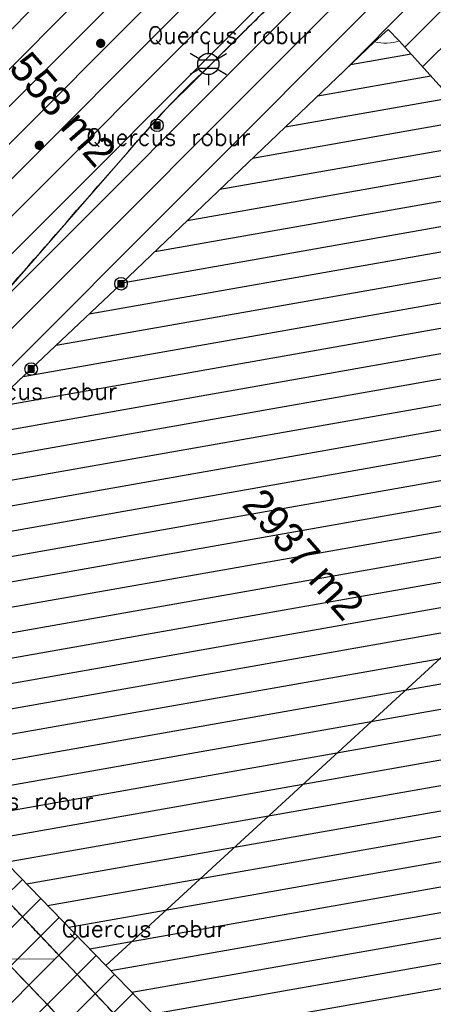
# Model space of a CAD drawing. Header units: metres. Extents: x 102764 to 106916, y 385369 to 392749.
# Tile 15 of 77: x 102806 to 102831, y 385457 to 385516. Entities that reach past the tile are written whole.
import ezdxf
from ezdxf.enums import TextEntityAlignment as Align

# ---------------------------------------------------------------- set-up
doc = ezdxf.new("R2010")
doc.units = ezdxf.units.M
for name, color, linetype, lineweight in [('0-BEPLANTING', 14, 'Continuous', 30), ('0-GRAS OM SPORTVELDEN', 2, 'Continuous', 30), ('0-GRAS SPORTVELDEN', 3, 'Continuous', 30), ('B-WE-GR-STRUIK-G', 90, 'Continuous', 13), ('B-WE-IE-MEUBILAIR_WEGMEUBILAIR-S', 7, 'Continuous', 30), ('B-WE-IE-OV-LICHTMAST-S', 40, 'Continuous', 30), ('B-WE-VW-MARKERING_LANGS_STREEP_DOORGETROKKEN-G', 7, 'Continuous', 13), ('Bomen', 84, 'Continuous', 0), ('Boomsoort', 10, 'Continuous', 0)]:
    doc.layers.add(name, color=color, linetype=linetype, lineweight=lineweight)
doc.styles.add('ISO 1 1000 T2 5 0', font='font_iso.shx', dxfattribs={"height": 2.5})
doc.styles.add('NLCS-ISO', font='NLCS-ISO.ttf')
doc.styles.get("Standard").update_dxf_attribs({"font": 'NLCS-ISO.ttf'})
doc.styles.add('Style-txt', font='txt.shx')
doc.dimstyles.get("Standard").update_dxf_attribs({"dimtxt": 0.18, "dimasz": 0.18, "dimexe": 0.18, "dimexo": 0.0625, "dimgap": 0.09, "dimtad": 0, "dimtih": 1, "dimtoh": 1, "dimdec": 4, "dimzin": 0, "dimdsep": 46, "dimtxsty": 'Standard', "dimcen": 0.09, "dimadec": 0, "dimazin": 0, "dimtfac": 1, "dimtdec": 4, "dimtofl": 0, "dimtmove": 0, "dimatfit": 3, "dimfxl": 1, "dimtolj": 1, "dimtzin": 0, "dimarcsym": 0})
pattern_1 = [(45, (0, 0), (-1.122532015, 1.122532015), [])]

# ---------------------------------------------------------------- blocks, each defined once
blk = doc.blocks.new('SIE-WEG_PAAL_VAST')
blk.add_hatch(color=256).paths.add_polyline_path([(-0.37, -0.37), (-0.37, 0.37), (0.37, 0.37), (0.37, -0.37)])
blk.add_circle((0, 0), 0.75)
blk.add_3dface([(0.37, 0.37), (-0.37, 0.37), (-0.37, -0.37), (0.37, -0.37)])
at = {"style": 'NLCS-ISO'}
blk.add_attdef('TYPE', (0, 0), '', height=1.75, dxfattribs=at)
blk = doc.blocks.new('B-SIE-WEG_LICHTMAST-SO')
at = {"ltscale": 0.1}
for p, q in [((0, 1.27), (0, 2.53)), ((-1.1, 0.63), (-2.19, 1.27)), ((1.1, 0.63), (2.19, 1.27)), ((-1.1, -0.63), (-2.19, -1.27)), ((1.1, -0.63), (2.19, -1.27)), ((0, -1.27), (0, -2.53))]:
    blk.add_line(p, q, dxfattribs=at)
at = {"flags": 128}
for points in [[(-1.16, 0.5), (1.16, 0.5)], [(-1.16, -0.5), (1.16, -0.5)]]:
    blk.add_lwpolyline(points, dxfattribs=at)
at = {"ltscale": 0.1}
blk.add_circle((0, 0), 1.27, dxfattribs=at)
at = {"style": 'NLCS-ISO'}
blk.add_attdef('TYPE', text='', height=1.8, dxfattribs=at).set_placement((0, 2.53), align=Align.BOTTOM_CENTER)
blk = doc.blocks.new('MPOLYGON_6')
at = {"layer": 'Bomen', "flags": 128}
for points in [[(102810.473, 385514.255), (102810.468, 385514.206), (102810.968, 385514.206)], [(102810.468, 385514.206), (102810.473, 385514.157), (102810.963, 385514.157)], [(102810.468, 385514.206), (102810.968, 385514.206), (102810.963, 385514.157)], [(102810.487, 385514.302), (102810.473, 385514.255), (102810.963, 385514.255)], [(102810.473, 385514.255), (102810.963, 385514.255), (102810.968, 385514.206)], [(102810.473, 385514.157), (102810.487, 385514.11), (102810.949, 385514.11)], [(102810.473, 385514.157), (102810.963, 385514.157), (102810.949, 385514.11)], [(102810.51, 385514.345), (102810.487, 385514.302), (102810.949, 385514.302)], [(102810.487, 385514.302), (102810.949, 385514.302), (102810.963, 385514.255)], [(102810.487, 385514.11), (102810.51, 385514.067), (102810.926, 385514.067)], [(102810.487, 385514.11), (102810.949, 385514.11), (102810.926, 385514.067)], [(102810.541, 385514.383), (102810.51, 385514.345), (102810.926, 385514.345)], [(102810.51, 385514.345), (102810.926, 385514.345), (102810.949, 385514.302)], [(102810.51, 385514.067), (102810.541, 385514.029), (102810.895, 385514.029)], [(102810.51, 385514.067), (102810.926, 385514.067), (102810.895, 385514.029)], [(102810.579, 385514.414), (102810.541, 385514.383), (102810.895, 385514.383)], [(102810.541, 385514.383), (102810.895, 385514.383), (102810.926, 385514.345)], [(102810.541, 385514.029), (102810.579, 385513.998), (102810.857, 385513.998)], [(102810.541, 385514.029), (102810.895, 385514.029), (102810.857, 385513.998)], [(102810.622, 385514.437), (102810.579, 385514.414), (102810.857, 385514.414)], [(102810.579, 385514.414), (102810.857, 385514.414), (102810.895, 385514.383)], [(102810.579, 385513.998), (102810.622, 385513.975), (102810.814, 385513.975)], [(102810.579, 385513.998), (102810.857, 385513.998), (102810.814, 385513.975)], [(102810.669, 385514.451), (102810.622, 385514.437), (102810.814, 385514.437)], [(102810.622, 385514.437), (102810.814, 385514.437), (102810.857, 385514.414)], [(102810.622, 385513.975), (102810.669, 385513.961), (102810.767, 385513.961)], [(102810.622, 385513.975), (102810.814, 385513.975), (102810.767, 385513.961)], [(102810.718, 385514.456), (102810.669, 385514.451), (102810.767, 385514.451)], [(102810.669, 385514.451), (102810.767, 385514.451), (102810.814, 385514.437)], [(102810.669, 385513.961), (102810.767, 385513.961), (102810.718, 385513.956)]]:
    blk.add_lwpolyline(points, close=True, dxfattribs=at)
at = {"layer": 'Bomen', "color": 74, "true_color": 0x55aa00, "flags": 128}
for points in [[(102810.468, 385514.206), (102810.473, 385514.255)], [(102810.473, 385514.157), (102810.468, 385514.206)], [(102810.473, 385514.255), (102810.487, 385514.302)], [(102810.487, 385514.11), (102810.473, 385514.157)], [(102810.487, 385514.302), (102810.51, 385514.345)], [(102810.51, 385514.067), (102810.487, 385514.11)], [(102810.51, 385514.345), (102810.541, 385514.383)], [(102810.541, 385514.029), (102810.51, 385514.067)], [(102810.541, 385514.383), (102810.579, 385514.414)], [(102810.579, 385513.998), (102810.541, 385514.029)], [(102810.579, 385514.414), (102810.622, 385514.437)], [(102810.622, 385513.975), (102810.579, 385513.998)], [(102810.622, 385514.437), (102810.669, 385514.451)], [(102810.669, 385513.961), (102810.622, 385513.975)], [(102810.669, 385514.451), (102810.718, 385514.456)], [(102810.718, 385513.956), (102810.669, 385513.961)], [(102810.718, 385514.456), (102810.767, 385514.451)], [(102810.767, 385513.961), (102810.718, 385513.956)], [(102810.767, 385514.451), (102810.814, 385514.437)], [(102810.814, 385513.975), (102810.767, 385513.961)], [(102810.814, 385514.437), (102810.857, 385514.414)], [(102810.857, 385513.998), (102810.814, 385513.975)], [(102810.857, 385514.414), (102810.895, 385514.383)], [(102810.895, 385514.029), (102810.857, 385513.998)], [(102810.895, 385514.383), (102810.926, 385514.345)], [(102810.926, 385514.067), (102810.895, 385514.029)], [(102810.926, 385514.345), (102810.949, 385514.302)], [(102810.949, 385514.11), (102810.926, 385514.067)], [(102810.949, 385514.302), (102810.963, 385514.255)], [(102810.963, 385514.157), (102810.949, 385514.11)], [(102810.963, 385514.255), (102810.968, 385514.206)], [(102810.968, 385514.206), (102810.963, 385514.157)]]:
    blk.add_lwpolyline(points, dxfattribs=at)
at = {"layer": 'Bomen'}
for points in [[(102810.473, 385514.255), (102810.468, 385514.206), (102810.968, 385514.206)], [(102810.487, 385514.302), (102810.473, 385514.255), (102810.963, 385514.255)], [(102810.473, 385514.255), (102810.963, 385514.255), (102810.968, 385514.206)], [(102810.51, 385514.345), (102810.487, 385514.302), (102810.949, 385514.302)], [(102810.487, 385514.302), (102810.949, 385514.302), (102810.963, 385514.255)], [(102810.541, 385514.383), (102810.51, 385514.345), (102810.926, 385514.345)], [(102810.51, 385514.345), (102810.926, 385514.345), (102810.949, 385514.302)], [(102810.579, 385514.414), (102810.541, 385514.383), (102810.895, 385514.383)], [(102810.541, 385514.383), (102810.895, 385514.383), (102810.926, 385514.345)], [(102810.622, 385514.437), (102810.579, 385514.414), (102810.857, 385514.414)], [(102810.579, 385514.414), (102810.857, 385514.414), (102810.895, 385514.383)], [(102810.669, 385514.451), (102810.622, 385514.437), (102810.814, 385514.437)], [(102810.622, 385514.437), (102810.814, 385514.437), (102810.857, 385514.414)], [(102810.718, 385514.456), (102810.669, 385514.451), (102810.767, 385514.451)], [(102810.669, 385514.451), (102810.767, 385514.451), (102810.814, 385514.437)]]:
    blk.add_solid(points, dxfattribs=at)
at = {"layer": 'Bomen', "extrusion": (0, 0, -1)}
for points in [[(-102810.468, 385514.206), (-102810.473, 385514.157), (-102810.963, 385514.157)], [(-102810.468, 385514.206), (-102810.968, 385514.206), (-102810.963, 385514.157)], [(-102810.473, 385514.157), (-102810.487, 385514.11), (-102810.949, 385514.11)], [(-102810.473, 385514.157), (-102810.963, 385514.157), (-102810.949, 385514.11)], [(-102810.487, 385514.11), (-102810.51, 385514.067), (-102810.926, 385514.067)], [(-102810.487, 385514.11), (-102810.949, 385514.11), (-102810.926, 385514.067)], [(-102810.51, 385514.067), (-102810.541, 385514.029), (-102810.895, 385514.029)], [(-102810.51, 385514.067), (-102810.926, 385514.067), (-102810.895, 385514.029)], [(-102810.541, 385514.029), (-102810.579, 385513.998), (-102810.857, 385513.998)], [(-102810.541, 385514.029), (-102810.895, 385514.029), (-102810.857, 385513.998)], [(-102810.579, 385513.998), (-102810.622, 385513.975), (-102810.814, 385513.975)], [(-102810.579, 385513.998), (-102810.857, 385513.998), (-102810.814, 385513.975)], [(-102810.622, 385513.975), (-102810.669, 385513.961), (-102810.767, 385513.961)], [(-102810.622, 385513.975), (-102810.814, 385513.975), (-102810.767, 385513.961)], [(-102810.669, 385513.961), (-102810.767, 385513.961), (-102810.718, 385513.956)]]:
    blk.add_solid(points, dxfattribs=at)
blk = doc.blocks.new('MPOLYGON_29')
at = {"layer": 'Bomen', "flags": 128}
for points in [[(102806.798, 385508.136), (102806.794, 385508.087), (102807.294, 385508.087)], [(102806.794, 385508.087), (102806.798, 385508.038), (102807.289, 385508.038)], [(102806.794, 385508.087), (102807.294, 385508.087), (102807.289, 385508.038)], [(102806.813, 385508.183), (102806.798, 385508.136), (102807.289, 385508.136)], [(102806.798, 385508.136), (102807.289, 385508.136), (102807.294, 385508.087)], [(102806.798, 385508.038), (102806.813, 385507.991), (102807.274, 385507.991)], [(102806.798, 385508.038), (102807.289, 385508.038), (102807.274, 385507.991)], [(102806.836, 385508.226), (102806.813, 385508.183), (102807.274, 385508.183)], [(102806.813, 385508.183), (102807.274, 385508.183), (102807.289, 385508.136)], [(102806.867, 385508.264), (102806.836, 385508.226), (102807.251, 385508.226)], [(102806.836, 385508.226), (102807.251, 385508.226), (102807.274, 385508.183)], [(102806.905, 385508.295), (102806.867, 385508.264), (102807.22, 385508.264)], [(102806.867, 385508.264), (102807.22, 385508.264), (102807.251, 385508.226)], [(102806.948, 385508.318), (102806.905, 385508.295), (102807.182, 385508.295)], [(102806.905, 385508.295), (102807.182, 385508.295), (102807.22, 385508.264)], [(102806.995, 385508.332), (102806.948, 385508.318), (102807.139, 385508.318)], [(102806.948, 385508.318), (102807.139, 385508.318), (102807.182, 385508.295)], [(102807.044, 385508.337), (102806.995, 385508.332), (102807.092, 385508.332)], [(102806.995, 385508.332), (102807.092, 385508.332), (102807.139, 385508.318)], [(102806.813, 385507.991), (102806.836, 385507.948), (102807.251, 385507.948)], [(102806.813, 385507.991), (102807.274, 385507.991), (102807.251, 385507.948)], [(102806.836, 385507.948), (102806.867, 385507.91), (102807.22, 385507.91)], [(102806.836, 385507.948), (102807.251, 385507.948), (102807.22, 385507.91)], [(102806.867, 385507.91), (102806.905, 385507.879), (102807.182, 385507.879)], [(102806.867, 385507.91), (102807.22, 385507.91), (102807.182, 385507.879)], [(102806.905, 385507.879), (102806.948, 385507.856), (102807.139, 385507.856)], [(102806.905, 385507.879), (102807.182, 385507.879), (102807.139, 385507.856)], [(102806.948, 385507.856), (102806.995, 385507.842), (102807.092, 385507.842)], [(102806.948, 385507.856), (102807.139, 385507.856), (102807.092, 385507.842)], [(102806.995, 385507.842), (102807.092, 385507.842), (102807.044, 385507.837)]]:
    blk.add_lwpolyline(points, close=True, dxfattribs=at)
at = {"layer": 'Bomen', "color": 74, "true_color": 0x55aa00, "flags": 128}
for points in [[(102806.794, 385508.087), (102806.798, 385508.136)], [(102806.798, 385508.038), (102806.794, 385508.087)], [(102806.798, 385508.136), (102806.813, 385508.183)], [(102806.813, 385507.991), (102806.798, 385508.038)], [(102806.813, 385508.183), (102806.836, 385508.226)], [(102806.836, 385508.226), (102806.867, 385508.264)], [(102806.867, 385508.264), (102806.905, 385508.295)], [(102806.905, 385508.295), (102806.948, 385508.318)], [(102806.948, 385508.318), (102806.995, 385508.332)], [(102806.995, 385508.332), (102807.044, 385508.337)], [(102807.044, 385508.337), (102807.092, 385508.332)], [(102807.092, 385508.332), (102807.139, 385508.318)], [(102807.139, 385508.318), (102807.182, 385508.295)], [(102807.182, 385508.295), (102807.22, 385508.264)], [(102807.22, 385508.264), (102807.251, 385508.226)], [(102807.251, 385508.226), (102807.274, 385508.183)], [(102807.274, 385508.183), (102807.289, 385508.136)], [(102807.289, 385508.038), (102807.274, 385507.991)], [(102807.289, 385508.136), (102807.294, 385508.087)], [(102807.294, 385508.087), (102807.289, 385508.038)], [(102806.836, 385507.948), (102806.813, 385507.991)], [(102806.867, 385507.91), (102806.836, 385507.948)], [(102806.905, 385507.879), (102806.867, 385507.91)], [(102806.948, 385507.856), (102806.905, 385507.879)], [(102806.995, 385507.842), (102806.948, 385507.856)], [(102807.044, 385507.837), (102806.995, 385507.842)], [(102807.092, 385507.842), (102807.044, 385507.837)], [(102807.139, 385507.856), (102807.092, 385507.842)], [(102807.182, 385507.879), (102807.139, 385507.856)], [(102807.22, 385507.91), (102807.182, 385507.879)], [(102807.251, 385507.948), (102807.22, 385507.91)], [(102807.274, 385507.991), (102807.251, 385507.948)]]:
    blk.add_lwpolyline(points, dxfattribs=at)
at = {"layer": 'Bomen'}
for points in [[(102806.798, 385508.136), (102806.794, 385508.087), (102807.294, 385508.087)], [(102806.813, 385508.183), (102806.798, 385508.136), (102807.289, 385508.136)], [(102806.798, 385508.136), (102807.289, 385508.136), (102807.294, 385508.087)], [(102806.836, 385508.226), (102806.813, 385508.183), (102807.274, 385508.183)], [(102806.813, 385508.183), (102807.274, 385508.183), (102807.289, 385508.136)], [(102806.867, 385508.264), (102806.836, 385508.226), (102807.251, 385508.226)], [(102806.836, 385508.226), (102807.251, 385508.226), (102807.274, 385508.183)], [(102806.905, 385508.295), (102806.867, 385508.264), (102807.22, 385508.264)], [(102806.867, 385508.264), (102807.22, 385508.264), (102807.251, 385508.226)], [(102806.948, 385508.318), (102806.905, 385508.295), (102807.182, 385508.295)], [(102806.905, 385508.295), (102807.182, 385508.295), (102807.22, 385508.264)], [(102806.995, 385508.332), (102806.948, 385508.318), (102807.139, 385508.318)], [(102806.948, 385508.318), (102807.139, 385508.318), (102807.182, 385508.295)], [(102807.044, 385508.337), (102806.995, 385508.332), (102807.092, 385508.332)], [(102806.995, 385508.332), (102807.092, 385508.332), (102807.139, 385508.318)]]:
    blk.add_solid(points, dxfattribs=at)
at = {"layer": 'Bomen', "extrusion": (0, 0, -1)}
for points in [[(-102806.794, 385508.087), (-102806.798, 385508.038), (-102807.289, 385508.038)], [(-102806.794, 385508.087), (-102807.294, 385508.087), (-102807.289, 385508.038)], [(-102806.798, 385508.038), (-102806.813, 385507.991), (-102807.274, 385507.991)], [(-102806.798, 385508.038), (-102807.289, 385508.038), (-102807.274, 385507.991)], [(-102806.813, 385507.991), (-102806.836, 385507.948), (-102807.251, 385507.948)], [(-102806.813, 385507.991), (-102807.274, 385507.991), (-102807.251, 385507.948)], [(-102806.836, 385507.948), (-102806.867, 385507.91), (-102807.22, 385507.91)], [(-102806.836, 385507.948), (-102807.251, 385507.948), (-102807.22, 385507.91)], [(-102806.867, 385507.91), (-102806.905, 385507.879), (-102807.182, 385507.879)], [(-102806.867, 385507.91), (-102807.22, 385507.91), (-102807.182, 385507.879)], [(-102806.905, 385507.879), (-102806.948, 385507.856), (-102807.139, 385507.856)], [(-102806.905, 385507.879), (-102807.182, 385507.879), (-102807.139, 385507.856)], [(-102806.948, 385507.856), (-102806.995, 385507.842), (-102807.092, 385507.842)], [(-102806.948, 385507.856), (-102807.139, 385507.856), (-102807.092, 385507.842)], [(-102806.995, 385507.842), (-102807.092, 385507.842), (-102807.044, 385507.837)]]:
    blk.add_solid(points, dxfattribs=at)

msp = doc.modelspace()

# ---------------------------------------------------------------- hatches: boundary and pattern name
at = {"layer": '0-BEPLANTING'}
h = msp.add_hatch(dxfattribs=at)
h.set_pattern_fill('ANSI31', color=256, scale=0.1, pattern_type=2)
h.set_pattern_definition(pattern_1)
h.paths.add_polyline_path([(102818.068, 385526.567), (102822.382, 385519.43), (102821.821, 385517.397), (102817.592, 385513.202), (102817.111, 385512.725), (102814.349, 385509.985), (102796.54, 385489.58), (102794.337, 385486.555), (102788.775, 385481.052), (102788.156, 385479.85), (102788.67, 385479.002), (102801.053, 385467.084), (102815.174, 385452.172), (102826.761, 385439.809), (102826.513, 385437.088), (102825.905, 385437.027), (102813.245, 385450.579), (102798.973, 385465.496), (102785.346, 385480.995), (102785.997, 385482.872), (102790.614, 385488.342), (102793.823, 385491.916), (102796.959, 385498.402), (102799.348, 385503.644), (102800.68, 385506.802), (102802.979, 385514.011), (102805.328, 385522.114), (102805.832, 385523.007), (102807.236, 385525.14), (102809.401, 385526.536), (102810.421, 385526.19), (102809.25, 385521.466), (102814.814, 385520.135), (102815.571, 385523.385), (102816.469, 385527.44)])
at = {"layer": '0-GRAS OM SPORTVELDEN'}
h = msp.add_hatch(dxfattribs=at)
h.set_pattern_fill('ANSI31', color=256, scale=0.1, pattern_type=2)
h.set_pattern_definition(pattern_1)
h.paths.add_polyline_path([(102818.791, 385548.949), (102852.278, 385571.403), (102852.01, 385571.785), (102854.779, 385573.705), (102854.814, 385573.652), (102861.062, 385577.84), (102860.385, 385578.85), (102881.086, 385592.66), (102881.167, 385592.518), (102896.08, 385602.431), (102896.914, 385602.263), (102909.187, 385610.579), (102923.796, 385590.802), (102929.331, 385582.511), (102934.801, 385587.158), (102931.012, 385591.433), (102931.276, 385592.035), (102929.878, 385593.618), (102930.103, 385593.841), (102930.032, 385593.925), (102931.181, 385594.899), (102909.294, 385619.239), (102881.276, 385599.316), (102838.319, 385569.049), (102820.082, 385556.014), (102816.237, 385555.902), (102814.84, 385551.034), (102812.576, 385547.764, -0.726153), (102812.495, 385547.491), (102812.974, 385528.325), (102813.041, 385528.155), (102816.469, 385527.44), (102818.068, 385526.567), (102822.382, 385519.43), (102821.821, 385517.397), (102814.349, 385509.985), (102796.54, 385489.58), (102794.334, 385486.508), (102788.775, 385481.052), (102788.156, 385479.85), (102788.67, 385479.002), (102801.053, 385467.084), (102815.174, 385452.172), (102826.761, 385439.809), (102827.671, 385438.032), (102827.121, 385437.148), (102825.905, 385437.027), (102813.245, 385450.579), (102798.973, 385465.496), (102785.346, 385480.995), (102782.926, 385479.23), (102796.455, 385464.752), (102811.312, 385448.73), (102825.2, 385434.526), (102847.479, 385409.915), (102881.866, 385372.633), (102883.513, 385371.034), (102883.291, 385374.79), (102881.245, 385378.781), (102880.025, 385378.039), (102865.405, 385393.604), (102849.434, 385411.265), (102832.663, 385429.09), (102828.285, 385434.268), (102828.28, 385435.332), (102829.357, 385436.2), (102830.739, 385436.088), (102833.6, 385432.841), (102846.94, 385418.017), (102849.762, 385413.887), (102866.63, 385396.138), (102881.926, 385380.232), (102881.245, 385378.781), (102883.291, 385374.79), (102883.821, 385376.734), (102886.501, 385380.319), (102894.916, 385388.491), (102918.544, 385410.094), (102930.46, 385420.996), (102948.56, 385437.721), (102950.222, 385438.966), (102951.51, 385438.159), (102962.401, 385448.358), (102961.56, 385449.648), (102966.041, 385454.541), (102965.418, 385455.643), (102961.232, 385460.655), (102951.229, 385472.387), (102951.863, 385473.45), (102935.309, 385493.196), (102935.309, 385493.935), (102935.936, 385494.999), (102937.676, 385495.522), (102944.945, 385487.085), (102955.765, 385474.446), (102965.912, 385463.906), (102967.187, 385462.84), (102968.5, 385463.364), (102973.776, 385468.073), (102986.067, 385479.157), (102987.24, 385480.371), (102987.085, 385482.054), (102979.568, 385491.432), (102977.122, 385494.758), (102977.122, 385496.261), (102977.372, 385497.48), (102978.744, 385497.394), (102979.547, 385496.923), (102980.796, 385497.944), (102980.612, 385498.163), (102977.66, 385501.169), (102976.901, 385502.018), (102977.148, 385502.385), (102973.622, 385506.043), (102973.425, 385505.789), (102972.083, 385507.297), (102971.145, 385506.35), (102963.18, 385514.877), (102959.38, 385511.427), (102958.539, 385512.315), (102953.802, 385507.937), (102943.631, 385518.966), (102943.655, 385519.032), (102938.436, 385524.6), (102916.808, 385510.082), (102917.924, 385508.232), (102915.274, 385506.396), (102914.855, 385506.983), (102894.022, 385487.894), (102894.354, 385487.471), (102894.207, 385487.337), (102894.264, 385487.289), (102891.838, 385485.058), (102891.409, 385485.48), (102886.046, 385480.597), (102886.118, 385480.519), (102885.858, 385480.281), (102885.987, 385480.141), (102874.113, 385469.245), (102873.921, 385469.471), (102873.921, 385469.408), (102872.611, 385470.679), (102884.883, 385481.892), (102885.04, 385481.715), (102889.495, 385485.76), (102889.63, 385486.735), (102892.547, 385489.33), (102893.556, 385489.476), (102913.987, 385508.294), (102913.271, 385509.279), (102913.075, 385509.178), (102912.774, 385509.54), (102913.749, 385510.201), (102908.677, 385517.663), (102888.628, 385504.311), (102863.979, 385487.694), (102862.893, 385484.219), (102861.309, 385484.754), (102862.508, 385488.604), (102881.349, 385501.33), (102880.306, 385502.691), (102859.193, 385488.568), (102854.143, 385495.406), (102853.653, 385495.124), (102850.267, 385499.672), (102850.71, 385500.038), (102845.124, 385507.729), (102831.135, 385528.424)])
h.paths.add_polyline_path([(102827.983, 385515.027), (102828.646, 385514.354), (102848.05, 385492.873), (102866.736, 385472.088), (102867.394, 385471.373), (102866.72, 385470.72), (102852.697, 385457.759), (102847.226, 385452.716), (102831.991, 385438.718), (102831.257, 385438.066), (102830.602, 385438.785), (102811.031, 385458.915), (102791.511, 385478.987), (102790.804, 385479.728), (102791.543, 385480.453), (102806.546, 385494.682), (102811.942, 385499.791), (102827.162, 385514.304)], flags=17)
h.paths.add_polyline_path([(102865.094, 385460.772), (102864.948, 385460.625), (102865.002, 385460.568), (102862.755, 385458.546), (102862.704, 385458.57), (102862.532, 385458.428), (102861.695, 385459.302), (102864.264, 385461.677)], flags=17)
h.paths.add_polyline_path([(102913.884, 385500.53), (102914.627, 385501.162), (102915.31, 385500.438), (102920.544, 385494.733), (102922.458, 385492.631), (102929.932, 385484.442), (102933.645, 385480.461), (102938.741, 385475.025), (102942.574, 385470.821), (102950.052, 385462.691), (102951.526, 385461.141), (102957.179, 385454.932), (102957.885, 385454.181), (102957.162, 385453.533), (102920.836, 385420.146), (102885.046, 385387.253), (102884.347, 385386.601), (102883.764, 385387.205), (102878.334, 385393.069), (102876.653, 385394.918), (102869.173, 385403.019), (102865.365, 385407.064), (102860.344, 385412.553), (102856.622, 385416.652), (102849.182, 385424.725), (102847.023, 385427.058), (102841.716, 385432.743), (102841.081, 385433.478), (102841.708, 385434.055), (102877.67, 385467.136)], flags=17)
h = msp.add_hatch(dxfattribs=at)
h.set_pattern_fill('ANSI31', color=256, scale=0.1, pattern_type=2)
h.set_pattern_definition(pattern_1)
h.paths.add_polyline_path([(102819.779, 385548.796), (102820.156, 385548.031), (102822.287, 385544.492, -0.476184), (102823.04, 385543.88, -0.175274), (102822.895, 385543.48), (102831.854, 385528.596), (102842.328, 385513.07), (102848.243, 385504.628), (102859.333, 385489.5), (102886.589, 385507.741), (102923.685, 385532.573), (102923.768, 385532.484), (102948.569, 385549.115), (102937.623, 385567.186), (102936.457, 385569.096), (102922.775, 385589.711), (102908.906, 385608.514), (102890.312, 385596.07), (102891.589, 385594.029), (102884.085, 385589.005), (102882.744, 385591.024), (102857.841, 385574.365), (102857.985, 385574.119), (102857.948, 385574.093), (102859.17, 385572.213), (102852.215, 385567.567), (102851.008, 385569.375), (102850.427, 385568.99), (102850.273, 385569.196)])
h.paths.add_polyline_path([(102866.307, 385575.746), (102906.858, 385603.134), (102907.696, 385603.686), (102908.207, 385602.854), (102912.512, 385596.453), (102914.351, 385593.712), (102920.476, 385584.549), (102923.551, 385580.054), (102927.695, 385573.875), (102930.774, 385569.229), (102936.863, 385560.063), (102938.43, 385557.776), (102942.93, 385551.053), (102942.926, 385551.032), (102943.464, 385550.202), (102942.691, 385549.674), (102902.103, 385522.324), (102861.401, 385494.978), (102860.54, 385494.416), (102860.065, 385495.169), (102855.391, 385502.122), (102854.004, 385504.168), (102847.78, 385513.446), (102844.897, 385517.663, -0.602807), (102844.31, 385517.973, -0.249923), (102844.476, 385518.284), (102840.746, 385523.848, -0.599716), (102840.162, 385524.16, -0.250215), (102840.329, 385524.472), (102837.467, 385528.75), (102831.347, 385537.906), (102829.889, 385540.132), (102825.325, 385546.955), (102824.79, 385547.809), (102825.554, 385548.33)], flags=17)
h.paths.add_polyline_path([(102852.101, 385498.478), (102857.951, 385498.478), (102857.951, 385499.828), (102852.101, 385499.828)], flags=9)
at = {"layer": '0-GRAS SPORTVELDEN'}
h = msp.add_hatch(dxfattribs=at)
h.set_pattern_fill('HATCH', color=256, scale=0.1, style=0, pattern_type=2)
h.set_pattern_definition([(10, (102848.1288, 385481.8483), (-0.260472, 1.477212), [])])
h.paths.add_polyline_path([(102848.05, 385492.873), (102828.646, 385514.354), (102827.162, 385514.304), (102811.942, 385499.791), (102806.546, 385494.682), (102791.543, 385480.453), (102791.511, 385478.987), (102811.031, 385458.915), (102830.602, 385438.785), (102831.991, 385438.718), (102847.226, 385452.716), (102852.697, 385457.759), (102866.72, 385470.72), (102866.736, 385472.088)])

# ---------------------------------------------------------------- linework, layer by layer
at = {"layer": '0-GRAS OM SPORTVELDEN', "flags": 128}
msp.add_lwpolyline([(102827.983, 385515.027), (102828.646, 385514.354), (102848.05, 385492.873), (102866.736, 385472.088), (102867.394, 385471.373), (102866.72, 385470.72), (102852.697, 385457.759), (102847.226, 385452.716), (102831.991, 385438.718), (102831.257, 385438.066), (102830.602, 385438.785), (102811.031, 385458.915), (102791.511, 385478.987), (102790.804, 385479.728), (102791.543, 385480.453), (102806.546, 385494.682), (102811.942, 385499.791), (102827.162, 385514.304)], close=True, dxfattribs=at)
at = {"layer": '0-GRAS SPORTVELDEN'}
msp.add_3dface([(102824.79, 385547.809), (102860.54, 385494.416), (102943.464, 385550.202), (102907.696, 385603.686)], dxfattribs=at)
at = {"layer": 'B-WE-GR-STRUIK-G', "flags": 128}
for points in [[(102815.174, 385452.172), (102801.053, 385467.084), (102788.67, 385479.002), (102788.156, 385479.85), (102788.775, 385481.052), (102794.337, 385486.555), (102796.54, 385489.58), (102814.349, 385509.985), (102821.821, 385517.397), (102822.382, 385519.43), (102818.068, 385526.567), (102816.469, 385527.44)], [(102810.435, 385526.248), (102809.401, 385526.536), (102807.236, 385525.14), (102805.832, 385523.007), (102805.328, 385522.114), (102802.979, 385514.011), (102800.68, 385506.802), (102799.348, 385503.644), (102796.959, 385498.402), (102793.823, 385491.916), (102790.614, 385488.342), (102785.997, 385482.872), (102785.566, 385483.085), (102785.43, 385483.262), (102785.346, 385480.995), (102798.973, 385465.496), (102813.245, 385450.579)]]:
    msp.add_lwpolyline(points, dxfattribs=at)
at = {"layer": 'B-WE-VW-MARKERING_LANGS_STREEP_DOORGETROKKEN-G', "flags": 128}
msp.add_lwpolyline([(102830.602, 385438.785), (102831.257, 385438.066), (102831.991, 385438.718), (102847.226, 385452.716), (102852.697, 385457.759), (102866.72, 385470.72), (102867.394, 385471.373), (102866.736, 385472.088), (102848.05, 385492.873), (102828.646, 385514.354), (102827.983, 385515.027), (102827.162, 385514.304), (102811.942, 385499.791), (102806.546, 385494.682), (102791.543, 385480.453), (102790.804, 385479.728), (102791.511, 385478.987), (102811.031, 385458.915)], close=True, dxfattribs=at)
msp.add_lwpolyline([(102848.05, 385492.873), (102811.031, 385458.915)], dxfattribs=at)
at = {"layer": 'B-WE-VW-MARKERING_LANGS_STREEP_DOORGETROKKEN-G'}
msp.add_arc((102827.819, 385516.839), 2.619, 255.46359, 288.39585, dxfattribs=at)
at = {"layer": 'Defpoints'}
msp.add_rational_spline([(102818.791, 385548.949), (102835.535, 385560.176), (102852.278, 385571.403), (102852.144, 385571.594), (102852.01, 385571.785), (102853.395, 385572.745), (102854.779, 385573.705), (102854.797, 385573.678), (102854.814, 385573.652), (102857.938, 385575.746), (102861.062, 385577.84), (102860.723, 385578.345), (102860.385, 385578.85), (102870.736, 385585.755), (102881.086, 385592.66), (102881.127, 385592.589), (102881.167, 385592.518), (102888.624, 385597.475), (102896.08, 385602.431), (102896.497, 385602.347), (102896.914, 385602.263), (102903.051, 385606.421), (102909.187, 385610.579), (102916.492, 385600.691), (102923.796, 385590.802), (102926.564, 385586.656), (102929.331, 385582.511), (102932.066, 385584.834), (102934.801, 385587.158), (102932.907, 385589.296), (102931.012, 385591.433), (102931.144, 385591.734), (102931.276, 385592.035), (102930.577, 385592.827), (102929.878, 385593.618), (102929.99, 385593.729), (102930.103, 385593.841), (102930.067, 385593.883), (102930.032, 385593.925), (102930.606, 385594.412), (102931.181, 385594.899), (102920.238, 385607.069), (102909.294, 385619.239), (102895.285, 385609.278), (102881.276, 385599.316), (102859.798, 385584.182), (102838.319, 385569.049), (102829.201, 385562.531), (102820.082, 385556.014), (102818.159, 385555.958), (102816.237, 385555.902), (102815.538, 385553.468), (102814.84, 385551.034), (102813.708, 385549.399), (102812.576, 385547.764), (102812.666, 385547.702), (102812.635, 385547.598), (102812.604, 385547.494), (102812.495, 385547.491), (102812.734, 385537.908), (102812.974, 385528.325), (102813.008, 385528.24), (102813.041, 385528.155), (102814.755, 385527.797), (102816.469, 385527.44), (102817.269, 385527.003), (102818.068, 385526.567), (102820.225, 385522.998), (102822.382, 385519.43), (102822.102, 385518.414), (102821.821, 385517.397), (102818.085, 385513.691), (102814.349, 385509.985), (102805.445, 385499.782), (102796.54, 385489.58), (102795.437, 385488.044), (102794.334, 385486.508), (102791.554, 385483.78), (102788.775, 385481.052), (102788.466, 385480.451), (102788.156, 385479.85), (102788.413, 385479.426), (102788.67, 385479.002), (102794.862, 385473.043), (102801.053, 385467.084), (102808.114, 385459.628), (102815.174, 385452.172), (102820.968, 385445.991), (102826.761, 385439.809), (102827.216, 385438.921), (102827.671, 385438.032), (102827.396, 385437.59), (102827.121, 385437.148), (102826.513, 385437.088), (102825.905, 385437.027), (102819.575, 385443.803), (102813.245, 385450.579), (102806.109, 385458.037), (102798.973, 385465.496), (102792.16, 385473.246), (102785.346, 385480.995), (102784.136, 385480.112), (102782.926, 385479.23), (102789.691, 385471.991), (102796.455, 385464.752), (102803.884, 385456.741), (102811.312, 385448.73), (102818.256, 385441.628), (102825.2, 385434.526), (102836.34, 385422.22), (102847.479, 385409.915), (102864.673, 385391.274), (102881.866, 385372.633), (102882.69, 385371.833), (102883.513, 385371.034), (102883.402, 385372.912), (102883.291, 385374.79), (102882.268, 385376.785), (102881.245, 385378.781), (102880.635, 385378.41), (102880.025, 385378.039), (102872.715, 385385.822), (102865.405, 385393.604), (102857.42, 385402.434), (102849.434, 385411.265), (102841.049, 385420.177), (102832.663, 385429.09), (102830.474, 385431.679), (102828.285, 385434.268), (102828.283, 385434.8), (102828.28, 385435.332), (102828.819, 385435.766), (102829.357, 385436.2), (102830.048, 385436.144), (102830.739, 385436.088), (102832.17, 385434.465), (102833.6, 385432.841), (102840.27, 385425.429), (102846.94, 385418.017), (102848.351, 385415.952), (102849.762, 385413.887), (102858.196, 385405.013), (102866.63, 385396.138), (102874.278, 385388.185), (102881.926, 385380.232), (102881.586, 385379.507), (102881.245, 385378.781), (102882.268, 385376.785), (102883.291, 385374.79), (102883.556, 385375.762), (102883.821, 385376.734), (102885.161, 385378.526), (102886.501, 385380.319), (102890.709, 385384.405), (102894.916, 385388.491), (102906.73, 385399.292), (102918.544, 385410.094), (102924.502, 385415.545), (102930.46, 385420.996), (102939.51, 385429.358), (102948.56, 385437.721), (102949.391, 385438.344), (102950.222, 385438.966), (102950.866, 385438.562), (102951.51, 385438.159), (102956.956, 385443.258), (102962.401, 385448.358), (102961.981, 385449.003), (102961.56, 385449.648), (102963.801, 385452.095), (102966.041, 385454.541), (102965.73, 385455.092), (102965.418, 385455.643), (102963.325, 385458.149), (102961.232, 385460.655), (102956.231, 385466.521), (102951.229, 385472.387), (102951.546, 385472.919), (102951.863, 385473.45), (102943.586, 385483.323), (102935.309, 385493.196), (102935.309, 385493.566), (102935.309, 385493.935), (102935.623, 385494.467), (102935.936, 385494.999), (102936.806, 385495.26), (102937.676, 385495.522), (102941.311, 385491.303), (102944.945, 385487.085), (102950.355, 385480.765), (102955.765, 385474.446), (102960.839, 385469.176), (102965.912, 385463.906), (102966.55, 385463.373), (102967.187, 385462.84), (102967.844, 385463.102), (102968.5, 385463.364), (102971.138, 385465.719), (102973.776, 385468.073), (102979.922, 385473.615), (102986.067, 385479.157), (102986.654, 385479.764), (102987.24, 385480.371), (102987.163, 385481.213), (102987.085, 385482.054), (102983.327, 385486.743), (102979.568, 385491.432), (102978.345, 385493.095), (102977.122, 385494.758), (102977.122, 385495.509), (102977.122, 385496.261), (102977.247, 385496.871), (102977.372, 385497.48), (102978.058, 385497.437), (102978.744, 385497.394), (102979.146, 385497.159), (102979.547, 385496.923), (102980.171, 385497.434), (102980.796, 385497.944), (102980.704, 385498.054), (102980.612, 385498.163), (102979.136, 385499.666), (102977.66, 385501.169), (102977.281, 385501.594), (102976.901, 385502.018), (102977.025, 385502.202), (102977.148, 385502.385), (102975.385, 385504.214), (102973.622, 385506.043), (102973.523, 385505.916), (102973.425, 385505.789), (102972.754, 385506.543), (102972.083, 385507.297), (102971.614, 385506.823), (102971.145, 385506.35), (102967.163, 385510.613), (102963.18, 385514.877), (102961.28, 385513.152), (102959.38, 385511.427), (102958.96, 385511.871), (102958.539, 385512.315), (102956.171, 385510.126), (102953.802, 385507.937), (102948.717, 385513.452), (102943.631, 385518.966), (102943.643, 385518.999), (102943.655, 385519.032), (102941.046, 385521.816), (102938.436, 385524.6), (102927.622, 385517.341), (102916.808, 385510.082), (102917.366, 385509.157), (102917.924, 385508.232), (102916.599, 385507.314), (102915.274, 385506.396), (102915.065, 385506.689), (102914.855, 385506.983), (102904.439, 385497.438), (102894.022, 385487.894), (102894.188, 385487.682), (102894.354, 385487.471), (102894.281, 385487.404), (102894.207, 385487.337), (102894.236, 385487.313), (102894.264, 385487.289), (102893.051, 385486.174), (102891.838, 385485.058), (102891.623, 385485.269), (102891.409, 385485.48), (102888.727, 385483.039), (102886.046, 385480.597), (102886.082, 385480.558), (102886.118, 385480.519), (102885.988, 385480.4), (102885.858, 385480.281), (102885.922, 385480.211), (102885.987, 385480.141), (102880.05, 385474.693), (102874.113, 385469.245), (102874.017, 385469.358), (102873.921, 385469.471), (102873.921, 385469.44), (102873.921, 385469.408), (102873.266, 385470.044), (102872.611, 385470.679), (102878.747, 385476.285), (102884.883, 385481.892), (102884.962, 385481.803), (102885.04, 385481.715), (102887.268, 385483.737), (102889.495, 385485.76), (102889.563, 385486.247), (102889.63, 385486.735), (102891.089, 385488.032), (102892.547, 385489.33), (102893.052, 385489.403), (102893.556, 385489.476), (102903.772, 385498.885), (102913.987, 385508.294), (102913.629, 385508.786), (102913.271, 385509.279), (102913.173, 385509.229), (102913.075, 385509.178), (102912.925, 385509.359), (102912.774, 385509.54), (102913.262, 385509.871), (102913.749, 385510.201), (102911.213, 385513.932), (102908.677, 385517.663), (102898.653, 385510.987), (102888.628, 385504.311), (102876.304, 385496.003), (102863.979, 385487.694), (102863.436, 385485.956), (102862.893, 385484.219), (102862.101, 385484.486), (102861.309, 385484.754), (102861.909, 385486.679), (102862.508, 385488.604), (102871.929, 385494.967), (102881.349, 385501.33), (102880.828, 385502.01), (102880.306, 385502.691), (102869.75, 385495.629), (102859.193, 385488.568), (102856.668, 385491.987), (102854.143, 385495.406), (102853.898, 385495.265), (102853.653, 385495.124), (102851.96, 385497.398), (102850.267, 385499.672), (102850.489, 385499.855), (102850.71, 385500.038), (102847.917, 385503.883), (102845.124, 385507.729), (102838.13, 385518.077), (102831.135, 385528.424), (102824.963, 385538.687), (102818.791, 385548.949)], [1, 1, 1, 1, 1, 1, 1, 1, 1, 1, 1, 1, 1, 1, 1, 1, 1, 1, 1, 1, 1, 1, 1, 1, 1, 1, 1, 1, 1, 1, 1, 1, 1, 1, 1, 1, 1, 1, 1, 1, 1, 1, 1, 1, 1, 1, 1, 1, 1, 1, 1, 1, 1, 1, 1, 0.809166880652, 1, 0.809166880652, 1, 1, 1, 1, 1, 1, 1, 1, 1, 1, 1, 1, 1, 1, 1, 1, 1, 1, 1, 1, 1, 1, 1, 1, 1, 1, 1, 1, 1, 1, 1, 1, 1, 1, 1, 1, 1, 1, 1, 1, 1, 1, 1, 1, 1, 1, 1, 1, 1, 1, 1, 1, 1, 1, 1, 1, 1, 1, 1, 1, 1, 1, 1, 1, 1, 1, 1, 1, 1, 1, 1, 1, 1, 1, 1, 1, 1, 1, 1, 1, 1, 1, 1, 1, 1, 1, 1, 1, 1, 1, 1, 1, 1, 1, 1, 1, 1, 1, 1, 1, 1, 1, 1, 1, 1, 1, 1, 1, 1, 1, 1, 1, 1, 1, 1, 1, 1, 1, 1, 1, 1, 1, 1, 1, 1, 1, 1, 1, 1, 1, 1, 1, 1, 1, 1, 1, 1, 1, 1, 1, 1, 1, 1, 1, 1, 1, 1, 1, 1, 1, 1, 1, 1, 1, 1, 1, 1, 1, 1, 1, 1, 1, 1, 1, 1, 1, 1, 1, 1, 1, 1, 1, 1, 1, 1, 1, 1, 1, 1, 1, 1, 1, 1, 1, 1, 1, 1, 1, 1, 1, 1, 1, 1, 1, 1, 1, 1, 1, 1, 1, 1, 1, 1, 1, 1, 1, 1, 1, 1, 1, 1, 1, 1, 1, 1, 1, 1, 1, 1, 1, 1, 1, 1, 1, 1, 1, 1, 1, 1, 1, 1, 1, 1, 1, 1, 1, 1, 1, 1, 1, 1, 1, 1, 1, 1, 1, 1, 1, 1, 1, 1, 1, 1, 1, 1, 1, 1, 1, 1, 1, 1, 1, 1, 1, 1, 1, 1, 1, 1, 1, 1, 1, 1, 1, 1, 1, 1, 1, 1, 1, 1], degree=2, knots=[0, 0, 0, 0.012346, 0.012346, 0.024691, 0.024691, 0.037037, 0.037037, 0.049383, 0.049383, 0.061728, 0.061728, 0.074074, 0.074074, 0.08642, 0.08642, 0.098765, 0.098765, 0.111111, 0.111111, 0.123457, 0.123457, 0.135802, 0.135802, 0.148148, 0.148148, 0.160494, 0.160494, 0.17284, 0.17284, 0.185185, 0.185185, 0.197531, 0.197531, 0.209877, 0.209877, 0.222222, 0.222222, 0.234568, 0.234568, 0.246914, 0.246914, 0.259259, 0.259259, 0.271605, 0.271605, 0.283951, 0.283951, 0.296296, 0.296296, 0.308642, 0.308642, 0.320988, 0.320988, 0.333333, 0.333333, 0.5, 0.5, 0.666667, 0.666667, 0.669048, 0.669048, 0.671429, 0.671429, 0.67381, 0.67381, 0.67619, 0.67619, 0.678571, 0.678571, 0.680952, 0.680952, 0.683333, 0.683333, 0.685714, 0.685714, 0.688095, 0.688095, 0.690476, 0.690476, 0.692857, 0.692857, 0.695238, 0.695238, 0.697619, 0.697619, 0.7, 0.7, 0.702381, 0.702381, 0.704762, 0.704762, 0.707143, 0.707143, 0.709524, 0.709524, 0.711905, 0.711905, 0.714286, 0.714286, 0.716667, 0.716667, 0.719048, 0.719048, 0.721429, 0.721429, 0.72381, 0.72381, 0.72619, 0.72619, 0.728571, 0.728571, 0.730952, 0.730952, 0.733333, 0.733333, 0.735714, 0.735714, 0.738095, 0.738095, 0.740476, 0.740476, 0.742857, 0.742857, 0.745238, 0.745238, 0.747619, 0.747619, 0.75, 0.75, 0.752381, 0.752381, 0.754762, 0.754762, 0.757143, 0.757143, 0.759524, 0.759524, 0.761905, 0.761905, 0.764286, 0.764286, 0.766667, 0.766667, 0.769048, 0.769048, 0.771429, 0.771429, 0.77381, 0.77381, 0.77619, 0.77619, 0.778571, 0.778571, 0.780952, 0.780952, 0.783333, 0.783333, 0.785714, 0.785714, 0.788095, 0.788095, 0.790476, 0.790476, 0.792857, 0.792857, 0.795238, 0.795238, 0.797619, 0.797619, 0.8, 0.8, 0.802381, 0.802381, 0.804762, 0.804762, 0.807143, 0.807143, 0.809524, 0.809524, 0.811905, 0.811905, 0.814286, 0.814286, 0.816667, 0.816667, 0.819048, 0.819048, 0.821429, 0.821429, 0.82381, 0.82381, 0.82619, 0.82619, 0.828571, 0.828571, 0.830952, 0.830952, 0.833333, 0.833333, 0.835714, 0.835714, 0.838095, 0.838095, 0.840476, 0.840476, 0.842857, 0.842857, 0.845238, 0.845238, 0.847619, 0.847619, 0.85, 0.85, 0.852381, 0.852381, 0.854762, 0.854762, 0.857143, 0.857143, 0.859524, 0.859524, 0.861905, 0.861905, 0.864286, 0.864286, 0.866667, 0.866667, 0.869048, 0.869048, 0.871429, 0.871429, 0.87381, 0.87381, 0.87619, 0.87619, 0.878571, 0.878571, 0.880952, 0.880952, 0.883333, 0.883333, 0.885714, 0.885714, 0.888095, 0.888095, 0.890476, 0.890476, 0.892857, 0.892857, 0.895238, 0.895238, 0.897619, 0.897619, 0.9, 0.9, 0.902381, 0.902381, 0.904762, 0.904762, 0.907143, 0.907143, 0.909524, 0.909524, 0.911905, 0.911905, 0.914286, 0.914286, 0.916667, 0.916667, 0.919048, 0.919048, 0.921429, 0.921429, 0.92381, 0.92381, 0.92619, 0.92619, 0.928571, 0.928571, 0.930952, 0.930952, 0.933333, 0.933333, 0.935714, 0.935714, 0.938095, 0.938095, 0.940476, 0.940476, 0.942857, 0.942857, 0.945238, 0.945238, 0.947619, 0.947619, 0.95, 0.95, 0.952381, 0.952381, 0.954762, 0.954762, 0.957143, 0.957143, 0.959524, 0.959524, 0.961905, 0.961905, 0.964286, 0.964286, 0.966667, 0.966667, 0.969048, 0.969048, 0.971429, 0.971429, 0.97381, 0.97381, 0.97619, 0.97619, 0.978571, 0.978571, 0.980952, 0.980952, 0.983333, 0.983333, 0.985714, 0.985714, 0.988095, 0.988095, 0.990476, 0.990476, 0.992857, 0.992857, 0.995238, 0.995238, 0.997619, 0.997619, 1, 1, 1], dxfattribs=at)

# ---------------------------------------------------------------- block references
at = {"layer": 'B-WE-IE-MEUBILAIR_WEGMEUBILAIR-S', "xscale": 0.5, "yscale": 0.5, "zscale": 0.5, "rotation": 360}
for p in [(102814.099, 385509.289), (102811.942, 385499.791), (102806.546, 385494.682)]:
    msp.add_blockref('SIE-WEG_PAAL_VAST', p, dxfattribs=at)
at = {"layer": 'B-WE-IE-OV-LICHTMAST-S', "xscale": 0.5, "yscale": 0.5, "zscale": 0.5, "rotation": 360}
msp.add_blockref('B-SIE-WEG_LICHTMAST-SO', (102817.185, 385512.967), dxfattribs=at)
at = {"layer": 'Bomen', "rotation": 360}
for name in ['MPOLYGON_6', 'MPOLYGON_29']:
    msp.add_blockref(name, (0, 0, -0.268), dxfattribs=at)

# ---------------------------------------------------------------- texts
at = {"style": 'ISO 1 1000 T2 5 0'}
for s, p in [('558 m2', (102805.135, 385512.684)), ('2937 m2', (102819.142, 385486.501))]:
    msp.add_text(s, height=1.8, rotation=311.24735, dxfattribs=at).set_placement(p)
at = {"layer": 'Boomsoort', "color": 7, "style": 'Style-txt'}
for p in [(102823.385, 385514.206, -0.268), (102819.71, 385508.087, -0.268), (102811.711, 385492.856, -0.268), (102810.287, 385468.285, -0.268), (102818.222, 385460.626, -0.268)]:
    msp.add_text('Quercus robur', height=1, dxfattribs=at).set_placement(p, align=Align.RIGHT)

# ---------------------------------------------------------------- leaders
at = {"lineweight": 13, "annotation_type": 0, "has_hookline": 1, "hookline_direction": 1, "text_width": 23.664}
msp.add_leader([(102807.906, 385459.305), (102795.152, 385459.289)], dimstyle='Standard', override={"dimasz": 0, "dimgap": 0.7, "dimtad": 1, "dimlwd": 13}, dxfattribs=at)

doc.saveas('drawing.dxf')
